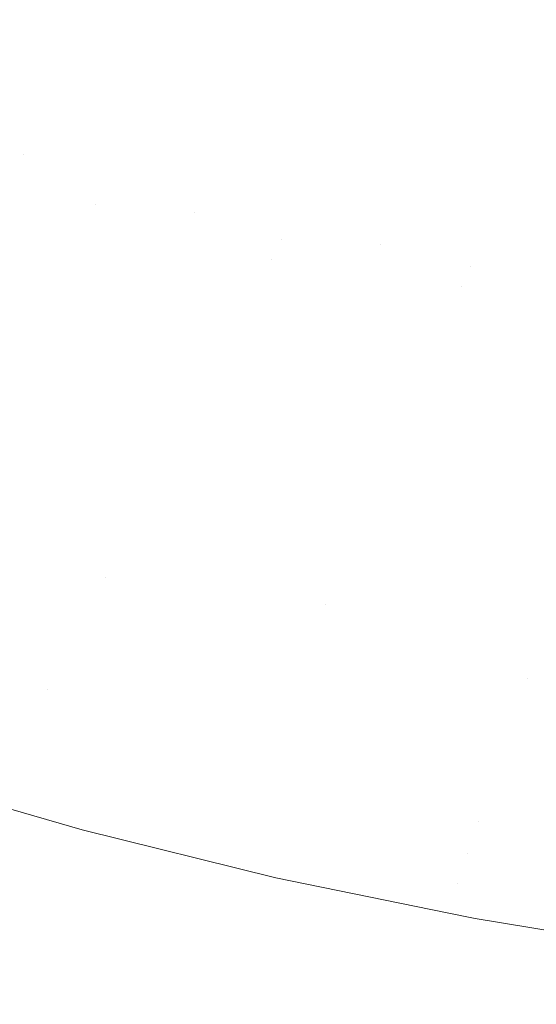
# Model space of a CAD drawing. Header units: centimetres. Extents: x -35.1 to 36.2, y 4.2 to 6.
# Tile 107 of 256: x -11.0219 to -10.9694, y 4.4001 to 4.5001. Entities that reach past the tile are written whole.
import ezdxf

# ---------------------------------------------------------------- set-up
doc = ezdxf.new("R2010")
doc.units = ezdxf.units.CM
doc.header["$LTSCALE"] = 2.54
doc.layers.add('Lucido design-1', color=7, linetype='Continuous')

# ---------------------------------------------------------------- blocks, each defined once
blk = doc.blocks.new('Gruppo-4-1')
at = {"color": 7, "linetype": 'Continuous', "lineweight": 9}
blk.add_3dface([(-34.958478, 5.900089, -2312.32217), (-34.958478, 4.300089, -2312.32217), (36.07398, 4.300089, -2312.32217), (36.07398, 5.900089, -2312.32217)], dxfattribs=at)
for points, invisible_edges in [([(-11.013307, 4.498689, -2313.088101), (-11.021201, 4.501725, -2313.088101), (-11.020147, 4.503202, -2313.086141), (-11.012312, 4.500188, -2313.086141)], 15), ([(-11.010447, 4.503, -2313.08217), (-11.002554, 4.500182, -2313.08217), (-11.003411, 4.498788, -2313.084163), (-11.011359, 4.501625, -2313.084163)], 15), ([(-10.974457, 4.500064, -2313.07004), (-10.982513, 4.5023, -2313.07004), (-10.981992, 4.503302, -2313.068013), (-10.973977, 4.501078, -2313.068013)], 15), ([(-10.993734, 4.498873, -2313.080164), (-11.001735, 4.501514, -2313.080164), (-11.000954, 4.502784, -2313.078149), (-10.993004, 4.50016, -2313.078149)], 15), ([(-10.991649, 4.502551, -2313.074099), (-10.983646, 4.500121, -2313.074099), (-10.984259, 4.498942, -2313.076126), (-10.99231, 4.501386, -2313.076126)], 15), ([(-10.974965, 4.498992, -2313.072069), (-10.983064, 4.50124, -2313.072069), (-10.982513, 4.5023, -2313.07004), (-10.974457, 4.500064, -2313.07004)], 15), ([(-10.973524, 4.502034, -2313.06599), (-10.96542, 4.499991, -2313.06599), (-10.965834, 4.499025, -2313.068013), (-10.973977, 4.501078, -2313.068013)], 15), ([(-10.96503, 4.500901, -2313.063974), (-10.96542, 4.499991, -2313.06599), (-10.973524, 4.502034, -2313.06599), (-10.973097, 4.502935, -2313.063974)], 15), ([(-11.014344, 4.497126, -2313.090039), (-11.022299, 4.500185, -2313.090039), (-11.021201, 4.501725, -2313.088101), (-11.013307, 4.498689, -2313.088101)], 15), ([(-11.011359, 4.501625, -2313.084163), (-11.003411, 4.498788, -2313.084163), (-11.004306, 4.49733, -2313.086141), (-11.012312, 4.500188, -2313.086141)], 15), ([(-10.994499, 4.497524, -2313.08217), (-11.002554, 4.500182, -2313.08217), (-11.001735, 4.501514, -2313.080164), (-10.993734, 4.498873, -2313.080164)], 15), ([(-10.99231, 4.501386, -2313.076126), (-10.984259, 4.498942, -2313.076126), (-10.984904, 4.497701, -2313.078149), (-10.993004, 4.50016, -2313.078149)], 15), ([(-10.975502, 4.49786, -2313.074099), (-10.983646, 4.500121, -2313.074099), (-10.983064, 4.50124, -2313.072069), (-10.974965, 4.498992, -2313.072069)], 15), ([(-10.973977, 4.501078, -2313.068013), (-10.965834, 4.499025, -2313.068013), (-10.966272, 4.498001, -2313.07004), (-10.974457, 4.500064, -2313.07004)], 15), ([(-11.015424, 4.495499, -2313.091952), (-11.023442, 4.498583, -2313.091952), (-11.022299, 4.500185, -2313.090039), (-11.014344, 4.497126, -2313.090039)], 15), ([(-11.012312, 4.500188, -2313.086141), (-11.004306, 4.49733, -2313.086141), (-11.005241, 4.495809, -2313.088101), (-11.013307, 4.498689, -2313.088101)], 15), ([(-10.9953, 4.496111, -2313.084163), (-11.003411, 4.498788, -2313.084163), (-11.002554, 4.500182, -2313.08217), (-10.994499, 4.497524, -2313.08217)], 15), ([(-10.993004, 4.50016, -2313.078149), (-10.984904, 4.497701, -2313.078149), (-10.985581, 4.496398, -2313.080164), (-10.993734, 4.498873, -2313.080164)], 15), ([(-10.976067, 4.496668, -2313.076126), (-10.984259, 4.498942, -2313.076126), (-10.983646, 4.500121, -2313.074099), (-10.975502, 4.49786, -2313.074099)], 15), ([(-10.974457, 4.500064, -2313.07004), (-10.966272, 4.498001, -2313.07004), (-10.966736, 4.496918, -2313.072069), (-10.974965, 4.498992, -2313.072069)], 15), ([(-11.016545, 4.493809, -2313.093838), (-11.02463, 4.496918, -2313.093838), (-11.023442, 4.498583, -2313.091952), (-11.015424, 4.495499, -2313.091952)], 15), ([(-11.013307, 4.498689, -2313.088101), (-11.005241, 4.495809, -2313.088101), (-11.006216, 4.494223, -2313.090039), (-11.014344, 4.497126, -2313.090039)], 15), ([(-10.996137, 4.494634, -2313.086141), (-11.004306, 4.49733, -2313.086141), (-11.003411, 4.498788, -2313.084163), (-10.9953, 4.496111, -2313.084163)], 15), ([(-10.993734, 4.498873, -2313.080164), (-10.985581, 4.496398, -2313.080164), (-10.986292, 4.495032, -2313.08217), (-10.994499, 4.497524, -2313.08217)], 15), ([(-10.976661, 4.495413, -2313.078149), (-10.984904, 4.497701, -2313.078149), (-10.984259, 4.498942, -2313.076126), (-10.976067, 4.496668, -2313.076126)], 15), ([(-10.974965, 4.498992, -2313.072069), (-10.966736, 4.496918, -2313.072069), (-10.967226, 4.495775, -2313.074099), (-10.975502, 4.49786, -2313.074099)], 15), ([(-11.014344, 4.497126, -2313.090039), (-11.006216, 4.494223, -2313.090039), (-11.00723, 4.492574, -2313.091952), (-11.015424, 4.495499, -2313.091952)], 15), ([(-10.997011, 4.493092, -2313.088101), (-11.005241, 4.495809, -2313.088101), (-11.004306, 4.49733, -2313.086141), (-10.996137, 4.494634, -2313.086141)], 15), ([(-10.994499, 4.497524, -2313.08217), (-10.986292, 4.495032, -2313.08217), (-10.987035, 4.493602, -2313.084163), (-10.9953, 4.496111, -2313.084163)], 15), ([(-10.977286, 4.494095, -2313.080164), (-10.985581, 4.496398, -2313.080164), (-10.984904, 4.497701, -2313.078149), (-10.976661, 4.495413, -2313.078149)], 15), ([(-10.975502, 4.49786, -2313.074099), (-10.967226, 4.495775, -2313.074099), (-10.967743, 4.49457, -2313.076126), (-10.976067, 4.496668, -2313.076126)], 15), ([(-11.017709, 4.492055, -2313.095693), (-11.025862, 4.495191, -2313.095693), (-11.02463, 4.496918, -2313.093838), (-11.016545, 4.493809, -2313.093838)], 15), ([(-10.9953, 4.496111, -2313.084163), (-10.987035, 4.493602, -2313.084163), (-10.987813, 4.492107, -2313.086141), (-10.996137, 4.494634, -2313.086141)], 15), ([(-10.97794, 4.492714, -2313.08217), (-10.986292, 4.495032, -2313.08217), (-10.985581, 4.496398, -2313.080164), (-10.977286, 4.494095, -2313.080164)], 15), ([(-10.976067, 4.496668, -2313.076126), (-10.967743, 4.49457, -2313.076126), (-10.968286, 4.493302, -2313.078149), (-10.976661, 4.495413, -2313.078149)], 15), ([(-11.018915, 4.490237, -2313.097512), (-11.027139, 4.493401, -2313.097512), (-11.025862, 4.495191, -2313.095693), (-11.017709, 4.492055, -2313.095693)], 15), ([(-11.015424, 4.495499, -2313.091952), (-11.00723, 4.492574, -2313.091952), (-11.008284, 4.490859, -2313.093838), (-11.016545, 4.493809, -2313.093838)], 15), ([(-10.997921, 4.491486, -2313.090039), (-11.006216, 4.494223, -2313.090039), (-11.005241, 4.495809, -2313.088101), (-10.997011, 4.493092, -2313.088101)], 15), ([(-10.978626, 4.491267, -2313.084163), (-10.987035, 4.493602, -2313.084163), (-10.986292, 4.495032, -2313.08217), (-10.97794, 4.492714, -2313.08217)], 15), ([(-10.976661, 4.495413, -2313.078149), (-10.968286, 4.493302, -2313.078149), (-10.968856, 4.491971, -2313.080164), (-10.977286, 4.494095, -2313.080164)], 15), ([(-10.998869, 4.489814, -2313.091952), (-11.00723, 4.492574, -2313.091952), (-11.006216, 4.494223, -2313.090039), (-10.997921, 4.491486, -2313.090039)], 15), ([(-10.996137, 4.494634, -2313.086141), (-10.987813, 4.492107, -2313.086141), (-10.988624, 4.490546, -2313.088101), (-10.997011, 4.493092, -2313.088101)], 15), ([(-10.977286, 4.494095, -2313.080164), (-10.968856, 4.491971, -2313.080164), (-10.969454, 4.490575, -2313.08217), (-10.97794, 4.492714, -2313.08217)], 15), ([(-11.020163, 4.488356, -2313.099294), (-11.028461, 4.491548, -2313.099294), (-11.027139, 4.493401, -2313.097512), (-11.018915, 4.490237, -2313.097512)], 15), ([(-11.016545, 4.493809, -2313.093838), (-11.008284, 4.490859, -2313.093838), (-11.009377, 4.48908, -2313.095693), (-11.017709, 4.492055, -2313.095693)], 15), ([(-10.997011, 4.493092, -2313.088101), (-10.988624, 4.490546, -2313.088101), (-10.989469, 4.48892, -2313.090039), (-10.997921, 4.491486, -2313.090039)], 15), ([(-10.979342, 4.489755, -2313.086141), (-10.987813, 4.492107, -2313.086141), (-10.987035, 4.493602, -2313.084163), (-10.978626, 4.491267, -2313.084163)], 15), ([(-11.017709, 4.492055, -2313.095693), (-11.009377, 4.48908, -2313.095693), (-11.010511, 4.487236, -2313.097512), (-11.018915, 4.490237, -2313.097512)], 15), ([(-10.999854, 4.488077, -2313.093838), (-11.008284, 4.490859, -2313.093838), (-11.00723, 4.492574, -2313.091952), (-10.998869, 4.489814, -2313.091952)], 15), ([(-10.98009, 4.488177, -2313.088101), (-10.988624, 4.490546, -2313.088101), (-10.987813, 4.492107, -2313.086141), (-10.979342, 4.489755, -2313.086141)], 15), ([(-10.97794, 4.492714, -2313.08217), (-10.969454, 4.490575, -2313.08217), (-10.970081, 4.489113, -2313.084163), (-10.978626, 4.491267, -2313.084163)], 15), ([(-11.021452, 4.486413, -2313.101035), (-11.029827, 4.489634, -2313.101035), (-11.028461, 4.491548, -2313.099294), (-11.020163, 4.488356, -2313.099294)], 15), ([(-10.997921, 4.491486, -2313.090039), (-10.989469, 4.48892, -2313.090039), (-10.990349, 4.487228, -2313.091952), (-10.998869, 4.489814, -2313.091952)], 15), ([(-10.978626, 4.491267, -2313.084163), (-10.970081, 4.489113, -2313.084163), (-10.970735, 4.487586, -2313.086141), (-10.979342, 4.489755, -2313.086141)], 15), ([(-10.960844, 4.488621, -2313.08217), (-10.969454, 4.490575, -2313.08217), (-10.968856, 4.491971, -2313.080164), (-10.960304, 4.49003, -2313.080164)], 15), ([(-11.018915, 4.490237, -2313.097512), (-11.010511, 4.487236, -2313.097512), (-11.011683, 4.485329, -2313.099294), (-11.020163, 4.488356, -2313.099294)], 15), ([(-11.000876, 4.486274, -2313.095693), (-11.009377, 4.48908, -2313.095693), (-11.008284, 4.490859, -2313.093838), (-10.999854, 4.488077, -2313.093838)], 15), ([(-10.980869, 4.486533, -2313.090039), (-10.989469, 4.48892, -2313.090039), (-10.988624, 4.490546, -2313.088101), (-10.98009, 4.488177, -2313.088101)], 15), ([(-10.961411, 4.487146, -2313.084163), (-10.970081, 4.489113, -2313.084163), (-10.969454, 4.490575, -2313.08217), (-10.960844, 4.488621, -2313.08217)], 15), ([(-11.031236, 4.487659, -2313.10273), (-11.029827, 4.489634, -2313.101035), (-11.021452, 4.486413, -2313.101035)], 11), ([(-11.001935, 4.484406, -2313.097512), (-11.010511, 4.487236, -2313.097512), (-11.009377, 4.48908, -2313.095693), (-11.000876, 4.486274, -2313.095693)], 15), ([(-10.998869, 4.489814, -2313.091952), (-10.990349, 4.487228, -2313.091952), (-10.991264, 4.485469, -2313.093838), (-10.999854, 4.488077, -2313.093838)], 15), ([(-10.979342, 4.489755, -2313.086141), (-10.970735, 4.487586, -2313.086141), (-10.971418, 4.485992, -2313.088101), (-10.98009, 4.488177, -2313.088101)], 15), ([(-10.962002, 4.485604, -2313.086141), (-10.970735, 4.487586, -2313.086141), (-10.970081, 4.489113, -2313.084163), (-10.961411, 4.487146, -2313.084163)], 15), ([(-11.020163, 4.488356, -2313.099294), (-11.011683, 4.485329, -2313.099294), (-11.012895, 4.483358, -2313.101035), (-11.021452, 4.486413, -2313.101035)], 15), ([(-10.999854, 4.488077, -2313.093838), (-10.991264, 4.485469, -2313.093838), (-10.992212, 4.483644, -2313.095693), (-11.000876, 4.486274, -2313.095693)], 15), ([(-10.98168, 4.484821, -2313.091952), (-10.990349, 4.487228, -2313.091952), (-10.989469, 4.48892, -2313.090039), (-10.980869, 4.486533, -2313.090039)], 15), ([(-10.98009, 4.488177, -2313.088101), (-10.971418, 4.485992, -2313.088101), (-10.97213, 4.48433, -2313.090039), (-10.980869, 4.486533, -2313.090039)], 15), ([(-11.014145, 4.481324, -2313.10273), (-11.015433, 4.479228, -2313.104376), (-11.032688, 4.485624, -2313.104376), (-11.031236, 4.487659, -2313.10273)], 15), ([(-11.021452, 4.486413, -2313.101035), (-11.014145, 4.481324, -2313.10273), (-11.031236, 4.487659, -2313.10273)], 11), ([(-11.00303, 4.482473, -2313.099294), (-11.011683, 4.485329, -2313.099294), (-11.010511, 4.487236, -2313.097512), (-11.001935, 4.484406, -2313.097512)], 15), ([(-10.982523, 4.483043, -2313.093838), (-10.991264, 4.485469, -2313.093838), (-10.990349, 4.487228, -2313.091952), (-10.98168, 4.484821, -2313.091952)], 15), ([(-10.96262, 4.483995, -2313.088101), (-10.971418, 4.485992, -2313.088101), (-10.970735, 4.487586, -2313.086141), (-10.962002, 4.485604, -2313.086141)], 15), ([(-11.021452, 4.486413, -2313.101035), (-11.012895, 4.483358, -2313.101035), (-11.014145, 4.481324, -2313.10273)], 11), ([(-11.000876, 4.486274, -2313.095693), (-10.992212, 4.483644, -2313.095693), (-10.993196, 4.481753, -2313.097512), (-11.001935, 4.484406, -2313.097512)], 15), ([(-10.980869, 4.486533, -2313.090039), (-10.97213, 4.48433, -2313.090039), (-10.972871, 4.482601, -2313.091952), (-10.98168, 4.484821, -2313.091952)], 15), ([(-11.034182, 4.483529, -2313.105971), (-11.032688, 4.485624, -2313.104376), (-11.015433, 4.479228, -2313.104376), (-11.016759, 4.477071, -2313.105971)], 15), ([(-11.004162, 4.480476, -2313.101035), (-11.012895, 4.483358, -2313.101035), (-11.011683, 4.485329, -2313.099294), (-11.00303, 4.482473, -2313.099294)], 15), ([(-10.983397, 4.481197, -2313.095693), (-10.992212, 4.483644, -2313.095693), (-10.991264, 4.485469, -2313.093838), (-10.982523, 4.483043, -2313.093838)], 15), ([(-10.963264, 4.482318, -2313.090039), (-10.97213, 4.48433, -2313.090039), (-10.971418, 4.485992, -2313.088101), (-10.96262, 4.483995, -2313.088101)], 15), ([(-11.001935, 4.484406, -2313.097512), (-10.993196, 4.481753, -2313.097512), (-10.994213, 4.479796, -2313.099294), (-11.00303, 4.482473, -2313.099294)], 15), ([(-10.98168, 4.484821, -2313.091952), (-10.972871, 4.482601, -2313.091952), (-10.973641, 4.480804, -2313.093838), (-10.982523, 4.483043, -2313.093838)], 15), ([(-10.963934, 4.480573, -2313.091952), (-10.972871, 4.482601, -2313.091952), (-10.97213, 4.48433, -2313.090039), (-10.963264, 4.482318, -2313.090039)], 15), ([(-11.016759, 4.477071, -2313.105971), (-11.018121, 4.474854, -2313.107509), (-11.035718, 4.481377, -2313.107509), (-11.034182, 4.483529, -2313.105971)], 15), ([(-11.014145, 4.481324, -2313.10273), (-11.012895, 4.483358, -2313.101035), (-11.004162, 4.480476, -2313.101035)], 11), ([(-10.984303, 4.479285, -2313.097512), (-10.993196, 4.481753, -2313.097512), (-10.992212, 4.483644, -2313.095693), (-10.983397, 4.481197, -2313.095693)], 15), ([(-10.982523, 4.483043, -2313.093838), (-10.973641, 4.480804, -2313.093838), (-10.97444, 4.478939, -2313.095693), (-10.983397, 4.481197, -2313.095693)], 15), ([(-11.00303, 4.482473, -2313.099294), (-10.994213, 4.479796, -2313.099294), (-10.995264, 4.477774, -2313.101035), (-11.004162, 4.480476, -2313.101035)], 15), ([(-10.96463, 4.478759, -2313.093838), (-10.973641, 4.480804, -2313.093838), (-10.972871, 4.482601, -2313.091952), (-10.963934, 4.480573, -2313.091952)], 15), ([(-11.037293, 4.479168, -2313.108989), (-11.035718, 4.481377, -2313.107509), (-11.018121, 4.474854, -2313.107509), (-11.019519, 4.47258, -2313.108989)], 15), ([(-10.996349, 4.475688, -2313.10273), (-10.997467, 4.473538, -2313.104376), (-11.015433, 4.479228, -2313.104376), (-11.014145, 4.481324, -2313.10273)], 15), ([(-11.004162, 4.480476, -2313.101035), (-10.996349, 4.475688, -2313.10273), (-11.014145, 4.481324, -2313.10273)], 11), ([(-10.985241, 4.477306, -2313.099294), (-10.994213, 4.479796, -2313.099294), (-10.993196, 4.481753, -2313.097512), (-10.984303, 4.479285, -2313.097512)], 15), ([(-10.983397, 4.481197, -2313.095693), (-10.97444, 4.478939, -2313.095693), (-10.975268, 4.477007, -2313.097512), (-10.984303, 4.479285, -2313.097512)], 15), ([(-11.004162, 4.480476, -2313.101035), (-10.995264, 4.477774, -2313.101035), (-10.996349, 4.475688, -2313.10273)], 11), ([(-10.965352, 4.476877, -2313.095693), (-10.97444, 4.478939, -2313.095693), (-10.973641, 4.480804, -2313.093838), (-10.96463, 4.478759, -2313.093838)], 15), ([(-11.019519, 4.47258, -2313.108989), (-11.020952, 4.470249, -2313.110405), (-11.038908, 4.476905, -2313.110405), (-11.037293, 4.479168, -2313.108989)], 15), ([(-11.016759, 4.477071, -2313.105971), (-11.015433, 4.479228, -2313.104376), (-10.997467, 4.473538, -2313.104376), (-10.998617, 4.471326, -2313.105971)], 15), ([(-10.995264, 4.477774, -2313.101035), (-10.994213, 4.479796, -2313.099294), (-10.985241, 4.477306, -2313.099294)], 11), ([(-10.984303, 4.479285, -2313.097512), (-10.975268, 4.477007, -2313.097512), (-10.976125, 4.475008, -2313.099294), (-10.985241, 4.477306, -2313.099294)], 15), ([(-10.9661, 4.474927, -2313.097512), (-10.975268, 4.477007, -2313.097512), (-10.97444, 4.478939, -2313.095693), (-10.965352, 4.476877, -2313.095693)], 15), ([(-10.998617, 4.471326, -2313.105971), (-10.999799, 4.469052, -2313.107509), (-11.018121, 4.474854, -2313.107509), (-11.016759, 4.477071, -2313.105971)], 15), ([(-10.996349, 4.475688, -2313.10273), (-10.995264, 4.477774, -2313.101035), (-10.97701, 4.472942, -2313.101035), (-10.977923, 4.47081, -2313.10273)], 15), ([(-10.985241, 4.477306, -2313.099294), (-10.97701, 4.472942, -2313.101035), (-10.995264, 4.477774, -2313.101035)], 11), ([(-10.985241, 4.477306, -2313.099294), (-10.976125, 4.475008, -2313.099294), (-10.97701, 4.472942, -2313.101035)], 11), ([(-10.976125, 4.475008, -2313.099294), (-10.975268, 4.477007, -2313.097512), (-10.9661, 4.474927, -2313.097512)], 11), ([(-11.04056, 4.474589, -2313.111756), (-11.038908, 4.476905, -2313.110405), (-11.020952, 4.470249, -2313.110405), (-11.022418, 4.467864, -2313.111756)], 15), ([(-10.977923, 4.47081, -2313.10273), (-10.978865, 4.468614, -2313.104376), (-10.997467, 4.473538, -2313.104376), (-10.996349, 4.475688, -2313.10273)], 15), ([(-10.957503, 4.471015, -2313.099294), (-10.958218, 4.468912, -2313.101035), (-10.97701, 4.472942, -2313.101035), (-10.976125, 4.475008, -2313.099294)], 15), ([(-10.9661, 4.474927, -2313.097512), (-10.957503, 4.471015, -2313.099294), (-10.976125, 4.475008, -2313.099294)], 11), ([(-11.019519, 4.47258, -2313.108989), (-11.018121, 4.474854, -2313.107509), (-10.999799, 4.469052, -2313.107509), (-11.001012, 4.466719, -2313.108989)], 15), ([(-10.998617, 4.471326, -2313.105971), (-10.997467, 4.473538, -2313.104376), (-10.978865, 4.468614, -2313.104376), (-10.979833, 4.466353, -2313.105971)], 15), ([(-11.001012, 4.466719, -2313.108989), (-11.002255, 4.464328, -2313.110405), (-11.020952, 4.470249, -2313.110405), (-11.019519, 4.47258, -2313.108989)], 15), ([(-10.977923, 4.47081, -2313.10273), (-10.97701, 4.472942, -2313.101035), (-10.958218, 4.468912, -2313.101035), (-10.958955, 4.466743, -2313.10273)], 15), ([(-10.979833, 4.466353, -2313.105971), (-10.980829, 4.46403, -2313.107509), (-10.999799, 4.469052, -2313.107509), (-10.998617, 4.471326, -2313.105971)], 15), ([(-11.022418, 4.467864, -2313.111756), (-11.020952, 4.470249, -2313.110405), (-11.002255, 4.464328, -2313.110405), (-11.003527, 4.461882, -2313.111756)], 15), ([(-10.958955, 4.466743, -2313.10273), (-10.959714, 4.464507, -2313.104376), (-10.978865, 4.468614, -2313.104376), (-10.977923, 4.47081, -2313.10273)], 15), ([(-11.001012, 4.466719, -2313.108989), (-10.999799, 4.469052, -2313.107509), (-10.980829, 4.46403, -2313.107509), (-10.98185, 4.461646, -2313.108989)], 15), ([(-10.979833, 4.466353, -2313.105971), (-10.978865, 4.468614, -2313.104376), (-10.959714, 4.464507, -2313.104376), (-10.960496, 4.462206, -2313.105971)], 15), ([(-11.003527, 4.461882, -2313.111756), (-11.004827, 4.459382, -2313.113037), (-11.023916, 4.465427, -2313.113037), (-11.022418, 4.467864, -2313.111756)], 15), ([(-10.98185, 4.461646, -2313.108989), (-10.982897, 4.459204, -2313.110405), (-11.002255, 4.464328, -2313.110405), (-11.001012, 4.466719, -2313.108989)], 15), ([(-10.960496, 4.462206, -2313.105971), (-10.961299, 4.459842, -2313.107509), (-10.980829, 4.46403, -2313.107509), (-10.979833, 4.466353, -2313.105971)], 15), ([(-11.023916, 4.465427, -2313.113037), (-11.004827, 4.459382, -2313.113037), (-11.006153, 4.456831, -2313.114245), (-11.025444, 4.46294, -2313.114245)], 15), ([(-11.003527, 4.461882, -2313.111756), (-11.002255, 4.464328, -2313.110405), (-10.982897, 4.459204, -2313.110405), (-10.983968, 4.456704, -2313.111756)], 15), ([(-10.98185, 4.461646, -2313.108989), (-10.980829, 4.46403, -2313.107509), (-10.961299, 4.459842, -2313.107509), (-10.962123, 4.457416, -2313.108989)], 15), ([(-11.025444, 4.46294, -2313.114245), (-11.006153, 4.456831, -2313.114245), (-11.007505, 4.454232, -2313.115378), (-11.027002, 4.460406, -2313.115378)], 15), ([(-10.983968, 4.456704, -2313.111756), (-10.985062, 4.45415, -2313.113037), (-11.004827, 4.459382, -2313.113037), (-11.003527, 4.461882, -2313.111756)], 15), ([(-10.962123, 4.457416, -2313.108989), (-10.962968, 4.45493, -2313.110405), (-10.982897, 4.459204, -2313.110405), (-10.98185, 4.461646, -2313.108989)], 15), ([(-11.027002, 4.460406, -2313.115378), (-11.007505, 4.454232, -2313.115378), (-11.00888, 4.451587, -2313.116431), (-11.028587, 4.457828, -2313.116431)], 15), ([(-10.986179, 4.451544, -2313.114245), (-11.006153, 4.456831, -2313.114245), (-11.004827, 4.459382, -2313.113037), (-10.985062, 4.45415, -2313.113037)], 15), ([(-10.983968, 4.456704, -2313.111756), (-10.982897, 4.459204, -2313.110405), (-10.962968, 4.45493, -2313.110405), (-10.963832, 4.452386, -2313.111756)], 15), ([(-11.054924, 4.454456, -2313.119806), (-11.053036, 4.457102, -2313.119093), (-11.013131, 4.443409, -2313.119093), (-11.014585, 4.440614, -2313.119806)], 15), ([(-11.031831, 4.452549, -2313.118292), (-11.013131, 4.443409, -2313.119093), (-11.053036, 4.457102, -2313.119093)], 11), ([(-11.028587, 4.457828, -2313.116431), (-11.00888, 4.451587, -2313.116431), (-11.010277, 4.448899, -2313.117404), (-11.030197, 4.455208, -2313.117404)], 15), ([(-10.987317, 4.448888, -2313.115378), (-11.007505, 4.454232, -2313.115378), (-11.006153, 4.456831, -2313.114245), (-10.986179, 4.451544, -2313.114245)], 15), ([(-10.963832, 4.452386, -2313.111756), (-10.964715, 4.449787, -2313.113037), (-10.985062, 4.45415, -2313.113037), (-10.983968, 4.456704, -2313.111756)], 15), ([(-11.030197, 4.455208, -2313.117404), (-11.010277, 4.448899, -2313.117404), (-11.011695, 4.446172, -2313.118292), (-11.031831, 4.452549, -2313.118292)], 15), ([(-11.014585, 4.440614, -2313.119806), (-11.016053, 4.43779, -2313.120427), (-11.056831, 4.451783, -2313.120427), (-11.054924, 4.454456, -2313.119806)], 15), ([(-10.988475, 4.446185, -2313.116431), (-11.00888, 4.451587, -2313.116431), (-11.007505, 4.454232, -2313.115378), (-10.987317, 4.448888, -2313.115378)], 15), ([(-10.985062, 4.45415, -2313.113037), (-10.964715, 4.449787, -2313.113037), (-10.965616, 4.447134, -2313.114245), (-10.986179, 4.451544, -2313.114245)], 15), ([(-11.031831, 4.452549, -2313.118292), (-11.011695, 4.446172, -2313.118292), (-11.013131, 4.443409, -2313.119093)], 11), ([(-11.058755, 4.449086, -2313.120957), (-11.056831, 4.451783, -2313.120427), (-11.016053, 4.43779, -2313.120427), (-11.017534, 4.434941, -2313.120957)], 15), ([(-10.989652, 4.443439, -2313.117404), (-11.010277, 4.448899, -2313.117404), (-11.00888, 4.451587, -2313.116431), (-10.988475, 4.446185, -2313.116431)], 15), ([(-10.986179, 4.451544, -2313.114245), (-10.965616, 4.447134, -2313.114245), (-10.966535, 4.444431, -2313.115378), (-10.987317, 4.448888, -2313.115378)], 15), ([(-11.017534, 4.434941, -2313.120957), (-11.019026, 4.432072, -2313.121392), (-11.060694, 4.446369, -2313.121392), (-11.058755, 4.449086, -2313.120957)], 15), ([(-10.990846, 4.440653, -2313.118292), (-11.011695, 4.446172, -2313.118292), (-11.010277, 4.448899, -2313.117404), (-10.989652, 4.443439, -2313.117404)], 15), ([(-10.987317, 4.448888, -2313.115378), (-10.966535, 4.444431, -2313.115378), (-10.967469, 4.441681, -2313.116431), (-10.988475, 4.446185, -2313.116431)], 15), ([(-11.062643, 4.443637, -2313.121731), (-11.060694, 4.446369, -2313.121392), (-11.019026, 4.432072, -2313.121392)], 11), ([(-11.013131, 4.443409, -2313.119093), (-11.011695, 4.446172, -2313.118292), (-10.990846, 4.440653, -2313.118292)], 11), ([(-10.988475, 4.446185, -2313.116431), (-10.967469, 4.441681, -2313.116431), (-10.968419, 4.438886, -2313.117404), (-10.989652, 4.443439, -2313.117404)], 15), ([(-10.976407, 4.415371, -2313.121975), (-11.064601, 4.440892, -2313.121975), (-11.062643, 4.443637, -2313.121731)], 11), ([(-10.97533, 4.418667, -2313.121684), (-11.062643, 4.443637, -2313.121731), (-11.019026, 4.432072, -2313.121392)], 11), ([(-11.062643, 4.443637, -2313.121731), (-10.97533, 4.418667, -2313.121684), (-10.976407, 4.415371, -2313.121975)], 11), ([(-11.014585, 4.440614, -2313.119806), (-11.013131, 4.443409, -2313.119093), (-10.970358, 4.433177, -2313.119093), (-10.971346, 4.430271, -2313.119806)], 15), ([(-10.990846, 4.440653, -2313.118292), (-10.970358, 4.433177, -2313.119093), (-11.013131, 4.443409, -2313.119093)], 11), ([(-10.989652, 4.443439, -2313.117404), (-10.968419, 4.438886, -2313.117404), (-10.969382, 4.43605, -2313.118292), (-10.990846, 4.440653, -2313.118292)], 15), ([(-11.066565, 4.438139, -2313.122121), (-11.064601, 4.440892, -2313.121975), (-10.976407, 4.415371, -2313.121975), (-10.977435, 4.412348, -2313.122121)], 15), ([(-10.971346, 4.430271, -2313.119806), (-10.972343, 4.427334, -2313.120427), (-11.016053, 4.43779, -2313.120427), (-11.014585, 4.440614, -2313.119806)], 15), ([(-10.990846, 4.440653, -2313.118292), (-10.969382, 4.43605, -2313.118292), (-10.970358, 4.433177, -2313.119093)], 11), ([(-11.015543, 4.417804, -2313.12217), (-11.034559, 4.423331, -2313.12217), (-11.066565, 4.438139, -2313.122121), (-10.977435, 4.412348, -2313.122121)], 14), ([(-11.017534, 4.434941, -2313.120957), (-11.016053, 4.43779, -2313.120427), (-10.972343, 4.427334, -2313.120427), (-10.97335, 4.424372, -2313.120957)], 15), ([(-10.925054, 4.429788, -2313.118292), (-10.925548, 4.426847, -2313.119093), (-10.970358, 4.433177, -2313.119093), (-10.969382, 4.43605, -2313.118292)], 15), ([(-10.97335, 4.424372, -2313.120957), (-10.974363, 4.421388, -2313.121392), (-11.019026, 4.432072, -2313.121392), (-11.017534, 4.434941, -2313.120957)], 15), ([(-10.971346, 4.430271, -2313.119806), (-10.970358, 4.433177, -2313.119093), (-10.925548, 4.426847, -2313.119093), (-10.926047, 4.423871, -2313.119806)], 15), ([(-11.019026, 4.432072, -2313.121392), (-10.974363, 4.421388, -2313.121392), (-10.97533, 4.418667, -2313.121684)], 11), ([(-10.926047, 4.423871, -2313.119806), (-10.926552, 4.420865, -2313.120427), (-10.972343, 4.427334, -2313.120427), (-10.971346, 4.430271, -2313.119806)], 15), ([(-10.97335, 4.424372, -2313.120957), (-10.972343, 4.427334, -2313.120427), (-10.926552, 4.420865, -2313.120427), (-10.927061, 4.417833, -2313.120957)], 15), ([(-10.927061, 4.417833, -2313.120957), (-10.927574, 4.414778, -2313.121392), (-10.974363, 4.421388, -2313.121392), (-10.97335, 4.424372, -2313.120957)], 15), ([(-11.034559, 4.423331, -2313.12217), (-11.015543, 4.417804, -2313.12217), (-34.958478, 4.300089, -2313.12217)], 10), ([(-10.97533, 4.418667, -2313.121684), (-10.974363, 4.421388, -2313.121392), (-10.927574, 4.414778, -2313.121392)], 11), ([(-10.879679, 4.408804, -2313.121789), (-10.976407, 4.415371, -2313.121975), (-10.97533, 4.418667, -2313.121684)], 11), ([(-10.927574, 4.414778, -2313.121392), (-10.879679, 4.409442, -2313.12172), (-10.97533, 4.418667, -2313.121684)], 11), ([(-10.97533, 4.418667, -2313.121684), (-10.879679, 4.409442, -2313.12172), (-10.879679, 4.408804, -2313.121789)], 9), ([(-11.015543, 4.417804, -2313.12217), (-10.995872, 4.412938, -2313.12217), (-34.958478, 4.300089, -2313.12217)], 10), ([(-10.977435, 4.412348, -2313.122121), (-10.978453, 4.409369, -2313.12217), (-10.995872, 4.412938, -2313.12217), (-11.015543, 4.417804, -2313.12217)], 9), ([(-10.879679, 4.403212, -2313.122102), (-10.977435, 4.412348, -2313.122121), (-10.976407, 4.415371, -2313.121975)], 11), ([(-10.879679, 4.408804, -2313.121789), (-10.879679, 4.404451, -2313.122075), (-10.976407, 4.415371, -2313.121975)], 10), ([(-10.976407, 4.415371, -2313.121975), (-10.879679, 4.404451, -2313.122075), (-10.879679, 4.403212, -2313.122102)], 9), ([(-34.958478, 4.300089, -2313.12217), (-10.995872, 4.412938, -2313.12217), (-10.978453, 4.409369, -2313.12217)], 9), ([(-10.975617, 4.408787, -2313.12217), (-10.978453, 4.409369, -2313.12217), (-10.977435, 4.412348, -2313.122121)], 10), ([(-10.912221, 4.401077, -2313.12217), (-10.933693, 4.402818, -2313.12217), (-10.977435, 4.412348, -2313.122121), (-10.879679, 4.403212, -2313.122102)], 14), ([(-10.933693, 4.402818, -2313.12217), (-10.954859, 4.4054, -2313.12217), (-10.977435, 4.412348, -2313.122121)], 10), ([(-10.954859, 4.4054, -2313.12217), (-10.975617, 4.408787, -2313.12217), (-10.977435, 4.412348, -2313.122121)], 10), ([(-10.978453, 4.409369, -2313.12217), (-10.975617, 4.408787, -2313.12217), (-34.958478, 4.300089, -2313.12217)], 10), ([(-10.975617, 4.408787, -2313.12217), (-10.954859, 4.4054, -2313.12217), (-34.958478, 4.300089, -2313.12217)], 10), ([(-10.954859, 4.4054, -2313.12217), (-10.933693, 4.402818, -2313.12217), (-34.958478, 4.300089, -2313.12217)], 10), ([(-10.933693, 4.402818, -2313.12217), (-10.912221, 4.401077, -2313.12217), (-34.958478, 4.300089, -2313.12217)], 10), ([(-34.958478, 4.300089, -2313.12217), (-10.912221, 4.401077, -2313.12217), (-10.890555, 4.400199, -2313.12217)], 9), ([(-34.958478, 4.300089, -2313.12217), (-10.890555, 4.400199, -2313.12217), (-10.879679, 4.400089, -2313.12217)], 9)]:
    blk.add_3dface(points, dxfattribs=dict(at, invisible_edges=invisible_edges))

msp = doc.modelspace()

# ---------------------------------------------------------------- block references
at = {"layer": 'Lucido design-1', "color": 7}
msp.add_blockref('Gruppo-4-1', (0, 0), dxfattribs=at)

doc.saveas('drawing.dxf')
